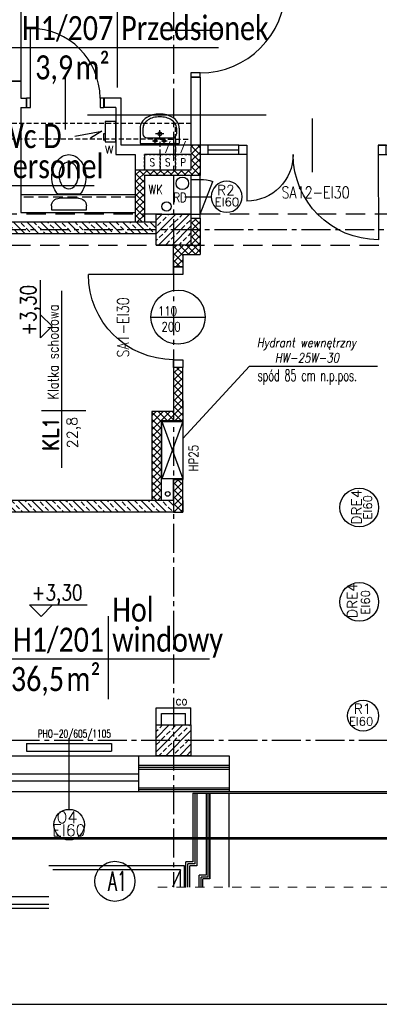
# Model space of a CAD drawing. Header units: millimetres. Extents: x 20447 to 23253, y -8211 to -4238.
# Tile 2 of 18: x 21344 to 21808, y -8146 to -6874. Entities that reach past the tile are written whole.
import ezdxf
from ezdxf.enums import TextEntityAlignment as Align

# ---------------------------------------------------------------- set-up
doc = ezdxf.new("R2010")
doc.units = ezdxf.units.MM
for name, pattern in [('CENTER2', [1.125, 0.75, -0.125, 0.125, -0.125]), ('DASHED', [0.75, 0.5, -0.25]), ('HIDDEN', [0.375, 0.25, -0.125]), ('HIDDEN2', [0.1875, 0.125, -0.0625]), ('Przerywana', [24, 12, -12])]:
    doc.linetypes.add(name, pattern=pattern)
doc.layers.add('__zakres', color=10, linetype='Continuous', lineweight=35)
doc.layers.add('ŚCIANY_STARE', color=250, linetype='Continuous', lineweight=25)
for name, color, linetype in [('_A_metki', 19, 'Continuous'), ('DACH', 7, 'Continuous'), ('DOCIEPLENIE', 8, 'Continuous'), ('DRZWIOPIS', 250, 'Continuous'), ('DYLATACJE', 1, 'Continuous'), ('GRAWITACJE', 1, 'HIDDEN2'), ('KRESKOWANIE', 250, 'Continuous'), ('ML-grzejniki', 3, 'Continuous'), ('ML-opis grzejniki', 1, 'Continuous'), ('NAZWY_POM_', 7, 'Continuous'), ('NAZWY_POM_ARCHITEKTURA', 7, 'Continuous'), ('OKNA', 250, 'Continuous'), ('OKNA_OPIS', 7, 'Continuous'), ('OPISY_ARCHITEKTURA', 7, 'Continuous'), ('OSIE', 1, 'CENTER2'), ('PODCIAGI', 251, 'DASHED'), ('s-piony c.o', 1, 'Continuous'), ('SANITARNE', 3, 'Continuous'), ('SCIANY_WEWNETRZNE', 5, 'Continuous'), ('SCIANY_ZEWNETRZNE', 5, 'Continuous'), ('SCIANY_ZEWNĘTRZNE', 5, 'Continuous'), ('SCIANY_ŻELBETOWE', 250, 'Continuous'), ('SLUPY', 250, 'Continuous'), ('SLUSARKA_PPOZ', 7, 'Continuous'), ('SLUSARKA_PPOZ_OPIS', 7, 'Continuous'), ('STOLDRZWI', 7, 'Continuous'), ('TABELKA', 7, 'Continuous'), ('TEKST', 6, 'Continuous'), ('wentylatorki', 3, 'Continuous'), ('WIDOK', 250, 'Continuous'), ('WODKAN', 3, 'Continuous'), ('ściany_p.pożar_kresk', 1, 'Continuous')]:
    doc.layers.add(name, color=color, linetype=linetype)
doc.styles.add('MM', font='calibri.ttf', dxfattribs={"width": 0.6, "height": 15})
doc.styles.add('ROMAND', font='romand', dxfattribs={"height": 20})
doc.styles.add('ROMANS', font='ROMANS.shx', dxfattribs={"width": 0.6})
doc.linetypes.add('OGRODZENIE1', pattern='A,0.25,-0.1,[133,ltypeshp.shx,S=0.1,R=0,X=-0.1,Y=0],-0.1,1', length=1.45)
doc.linetypes.add('ZIGZAG', pattern='A,0.0001,-0.2,[131,ltypeshp.shx,S=0.2,R=0,X=-0.2,Y=0],-0.4,[131,ltypeshp.shx,S=0.2,R=180,X=0.2,Y=0],-0.2', length=0.8001)
pattern_1 = [(45, (19900.4064, -14118.922), (-4.490128, 4.490128), []), (135, (19900.4064, -14118.922), (-4.490128, -4.490128), [])]
pattern_2 = [(315, (20665.042, -7897.261), (8.83883, 8.83883), []), (315, (20669.461, -7892.842), (8.83883, 8.83883), [6.25, -3.125])]
pattern_3 = [(45, (19900.4064, -14118.922), (-4.490128, 4.490128), []), (135, (19900.4064, -14118.922), (-4.490128, -4.490128), [])]

# ---------------------------------------------------------------- blocks, each defined once
blk = doc.blocks.new('umywalka_50')
for p, q in [((25.2, 0), (-25.2, 0)), ((-25.2, -20), (-25.2, 0)), ((25.2, -20), (25.2, 0)), ((-21.6, -20), (-21.6, -12.5)), ((16.6, -7.5), (-16.6, -7.5)), ((-2.2, -3.6), (-9.5, -3.6)), ((-5.8, -0.5), (-5.8, -6.5)), ((0, -7.7), (0, -17.6)), ((9.4, -3.6), (2.3, -3.6)), ((5.8, -0.5), (5.8, -6.5)), ((21.6, -20), (21.6, -12.5)), ((-5.3, -12.8), (5.4, -12.8))]:
    blk.add_line(p, q)
for centre, radius in [((-5.8, -3.6), 1.76), ((0, -12.8), 2.4), ((5.8, -3.6), 1.76)]:
    blk.add_circle(centre, radius)
for centre, radius, start, end in [((-16.6, -12.5), 5, 90, 180), ((16.6, -12.5), 5, 0, 90), ((-11.1, -20), 14.1, 180, 212.8258), ((-11.1, -20), 10.5, 180, 212.8258), ((11.1, -20), 10.5, 327.1742, 0), ((11.1, -20), 14.1, 327.1742, 0), ((-5.8, -16.6), 20.4, 212.8258, 237.2956), ((-5.8, -16.6), 16.8, 212.8258, 237.2956), ((-2.3, -11.1), 26.9, 237.2956, 255.1061), ((-2.3, -11.1), 23.3, 237.2956, 255.1061), ((0, -2.5), 35.8, 255.1061, 270), ((0, -2.5), 32.2, 255.1061, 270), ((0, -2.5), 32.2, 270, 284.8939), ((0, -2.5), 35.8, 270, 284.8939), ((2.3, -11.1), 23.3, 284.8939, 302.7044), ((2.3, -11.1), 26.9, 284.8939, 302.7044), ((5.8, -16.6), 16.8, 302.7044, 327.1742), ((5.8, -16.6), 20.4, 302.7044, 327.1742)]:
    blk.add_arc(centre, radius, start, end)
blk = doc.blocks.new('OKNO_SCIANA_1X1')
for p, q in [((0.5, 1.5), (0.5, -0.5)), ((0, 1), (1, 1)), ((0, 0.7), (1, 0.7)), ((0, 0.5), (1, 0.5)), ((0, 0), (1, 0))]:
    blk.add_line(p, q)
blk = doc.blocks.new('NR_POMIESZCZENIA')
for p, q in [((0, 33.1), (0, -38.5)), ((-92.9, 0), (193.2, 0))]:
    blk.add_line(p, q)
at = {"style": 'ROMAND', "width": 0.9}
blk.add_attdef('205', text='', height=25, dxfattribs=at).set_placement((-10.2, 5.6), align=Align.RIGHT)
at = {"style": 'ROMANS', "width": 0.8}
for tag, p, height in [('SEKRETARIAT', (17.4, 5.6), 17), ('TERAKOTA', (16.1, -24.6), 12.5), ('FARBA', (17.6, -44.3), 12.5), ('SUFIT', (18.1, -63.8), 12.5)]:
    blk.add_attdef(tag, p, '', height=height, dxfattribs=at)
at = {"style": 'ROMANS'}
blk.add_attdef('25.50', text='', height=17, rotation=0.9, dxfattribs=at).set_placement((-10.3, -24.7), align=Align.RIGHT)
blk = doc.blocks.new('KOTA_RZUT')
for p, q in [((0, 0), (-15, 15)), ((-15, 15), (59.6, 15)), ((0, 0), (15, 15))]:
    blk.add_line(p, q)
at = {"style": 'ROMANS', "width": 0.8}
blk.add_attdef('POZIOM', text='', height=20, dxfattribs=at).set_placement((20.7, 21), align=Align.CENTER)
blk = doc.blocks.new('SEDES2')
for p, q in [((-22.5, 0), (22.5, 0)), ((-22.5, -5), (-22.5, 0)), ((22.5, 0), (22.5, -5)), ((22.5, 0), (22.5, 0)), ((22.5, 0), (22.5, 0)), ((14.5, -20.4), (-14.6, -20.4)), ((12.5, -15), (-12.5, -15))]:
    blk.add_line(p, q)
for centre, radius, start, end in [((-12.5, -5), 10, 180, 270), ((12.5, -5), 10, 270, 0), ((8.2, -39.7), 29.9, 142.8917, 162.601), ((3.2, -35.9), 23.5, 138.9533, 142.8917), ((-3.3, -35.9), 23.5, 37.1083, 41.0467), ((-8.4, -39.7), 29.9, 17.399, 37.1083), ((16.2, -42.2), 38.3, 162.601, 180), ((-16.4, -42.2), 38.3, 0, 17.399), ((16.2, -42.2), 38.3, 180, 197.399), ((-16.4, -42.2), 38.3, 342.601, 360), ((8.2, -44.7), 29.9, 197.399, 217.1083), ((3.2, -48.6), 23.5, 217.1083, 241.2983), ((-3.3, -48.6), 23.5, 298.7017, 322.8917), ((-8.4, -44.7), 29.9, 322.8917, 342.601), ((-0.1, -54.5), 16.8, 241.2983, 270), ((-0.1, -54.5), 16.8, 270, 298.7017)]:
    blk.add_arc(centre, radius, start, end)
blk.add_ellipse((-0.3, -44.4), major_axis=(0.2, 17.3), ratio=0.720611)
blk = doc.blocks.new('DRZWI_D18W_110')
for p, q in [((5, 12), (5, 122)), ((60, 40.8), (60, -28.8))]:
    blk.add_line(p, q)
for points in [[(0, 0), (5, 0), (5, 12), (0, 12)], [(115, 0), (120, 0), (120, 12), (115, 12)]]:
    blk.add_lwpolyline(points, close=True)
blk.add_arc((5, 12), 110, 0, 90)
blk = doc.blocks.new('R2')
at = {"layer": 'DRZWIOPIS'}
blk.add_circle((-27.5, -34.1), 20, dxfattribs=at)
at = {"layer": 'STOLDRZWI'}
for p, q in [((-27.5, 19.8), (-27.5, -14.1)), ((-50, 12), (-50, 0)), ((-5, 0), (-47, -16.1)), ((-5, 12), (-5, 0))]:
    blk.add_line(p, q, dxfattribs=at)
blk.add_lwpolyline([(-55, 12), (0, 12), (0, 0), (-55, 0)], close=True, dxfattribs=at)
blk.add_arc((-5, 0), 45, 179.9982, 200.9717, dxfattribs=at)
at = {"style": 'ROMANS', "flags": 1}
blk.add_attdef('OPIS', (-27.5, -14.1), '', height=10, dxfattribs=at)
at = {"layer": 'DRZWIOPIS', "style": 'ROMAND'}
blk.add_attdef('SYMBOL', text='', height=13, dxfattribs=at).set_placement((-29, -33.7, -2.7), align=Align.MIDDLE)
blk = doc.blocks.new('DP110')
for p, q in [((10, 12), (10, 122)), ((65, 40.8), (65, -28.8))]:
    blk.add_line(p, q)
for points in [[(0, 0), (10, 0), (10, 12), (0, 12)], [(120, 0), (130, 0), (130, 12), (120, 12)]]:
    blk.add_lwpolyline(points, close=True)
blk.add_arc((10, 12), 110, 0, 90)
blk = doc.blocks.new('DP170')
for p, q in [((12, 180), (72, 180)), ((34.8, 95), (-34.8, 95)), ((12, 10), (122, 10))]:
    blk.add_line(p, q)
for points in [[(0, 190), (0, 180), (12, 180), (12, 190)], [(0, 0), (0, 10), (12, 10), (12, 0)]]:
    blk.add_lwpolyline(points, close=True)
for centre, radius, start, end in [((12, 180), 60, 270, 0), ((12, 10), 110, 0.0018, 90.0018)]:
    blk.add_arc(centre, radius, start, end)
blk = doc.blocks.new('A$C4D6E149D')
at = {"layer": 'wentylatorki', "linetype": 'Continuous'}
for p, q in [((16, 2), (16, 0)), ((16, 0), (24, 0)), ((24, 2), (24, 0))]:
    blk.add_line(p, q, dxfattribs=at)
blk.add_lwpolyline([(0, 2), (26.5, 2), (26.5, 16), (0, 16)], close=True, dxfattribs=at)
blk = doc.blocks.new('*U1666')
at = {"layer": '_A_metki', "color": 1}
for points in [[(50, 21.37), (50, -20)], [(-5.26, 0), (100.46, 0)]]:
    blk.add_lwpolyline(points, dxfattribs=at)
at = {"layer": '_A_metki', "insert": (46.18, -4), "char_height": 12, "width": 19.7618, "attachment_point": 3, "line_spacing_factor": 0.8, "style": 'MM'}
blk.add_mtext('{\\W0.8;m²}', dxfattribs=at)
at = {"layer": '_A_metki', "style": 'MM', "width": 0.8}
for tag, p in [('NAZWA 1', (52, 15)), ('NAZWA 2', (52, 0))]:
    blk.add_attdef(tag, text='', height=12, dxfattribs=at).set_placement(p, align=Align.BOTTOM_LEFT)
for tag, p in [('nr pom.', (48, 0)), ('POW', (24.18, -21.08))]:
    blk.add_attdef(tag, text='', height=12, dxfattribs=at).set_placement(p, align=Align.BOTTOM_RIGHT)
blk.add_attdef('POW.', text='', height=12, dxfattribs=at).set_placement((28, -4), align=Align.TOP_RIGHT)
at = {"layer": '_A_metki', "style": 'MM', "oblique": 15, "width": 0.8}
blk.add_attdef('posadzka', text='', height=12, dxfattribs=at).set_placement((52, -4), align=Align.TOP_LEFT)
blk = doc.blocks.new('SZACHT')
for p, q in [((0, 0), (0, 20)), ((0, 20), (20, 20)), ((20, 20), (20, 0)), ((20, 0), (0, 0))]:
    blk.add_line(p, q)
at = {"style": 'ROMANS', "width": 0.8}
blk.add_attdef('5', text='', height=10, dxfattribs=at).set_placement((10, 9.9), align=Align.MIDDLE)
blk = doc.blocks.new('SZACHT_SUFIT')
at = {"linetype": 'HIDDEN', "ltscale": 26.5}
for p, q in [((0, 0), (0, 20)), ((0, 20), (20, 20)), ((20, 20), (20, 0)), ((20, 0), (0, 0))]:
    blk.add_line(p, q, dxfattribs=at)
at = {"style": 'ROMANS', "width": 0.8}
blk.add_attdef('5', text='', height=10, dxfattribs=at).set_placement((10, 9.9), align=Align.MIDDLE)
blk = doc.blocks.new('DRZWI_D11W_90')
for p, q in [((5, 12), (5, 102)), ((50, 40.8), (50, -28.8))]:
    blk.add_line(p, q)
for points in [[(0, 0), (5, 0), (5, 12), (0, 12)], [(95, 0), (100, 0), (100, 12), (95, 12)]]:
    blk.add_lwpolyline(points, close=True)
blk.add_arc((5, 12), 90, 0, 90)

msp = doc.modelspace()

# ---------------------------------------------------------------- hatches: boundary and pattern name
at = {"layer": 'KRESKOWANIE'}
h = msp.add_hatch(dxfattribs=at)
h.set_pattern_fill('BRASS', color=256, scale=50, angle=315, style=0)
h.set_pattern_definition(pattern_2)
h.paths.add_polyline_path([(21412.5, -7145.5), (21412.5, -7135.5), (21042.5, -7135.5), (21042.5, -7145.5)])
h.paths.add_polyline_path([(21520, -7145.5), (21520, -7135.5), (21412.5, -7135.5), (21412.5, -7145.5)])
h.paths.add_polyline_path([(21520, -7150.5), (21520, -7145.5), (21412.5, -7145.5), (21412.5, -7150.5)])
h.paths.add_polyline_path([(21412.5, -7150.5), (21412.5, -7145.5), (21042.5, -7145.5), (21042.5, -7150.5)])
h.paths.add_polyline_path([(21042.5, -7150.5), (21042.5, -7145.5), (20957.5, -7145.5), (20957.5, -7150.5)])
h.paths.add_polyline_path([(21042.5, -7145.5), (21042.5, -7135.5), (20957.5, -7135.5), (20957.5, -7145.5)])
h.paths.add_polyline_path([(20905, -7135.5), (20905, -7145.5), (20957.5, -7145.5), (20957.5, -7135.5)])
h.paths.add_polyline_path([(20957.5, -7150.5), (20957.5, -7145.5), (20905, -7145.5), (20905, -7150.5)])
h = msp.add_hatch(dxfattribs=at)
h.set_pattern_fill('BRASS', color=256, scale=50, angle=45, style=0)
h.set_pattern_definition([(45, (38061.459, -8976.495), (-8.838835, 8.838835), []), (45, (38057.04, -8972.075), (-8.838835, 8.838835), [6.25, -3.125])])
h.paths.add_polyline_path([(21542.5, -7125.5), (21520, -7125.5), (21520, -7145.5), (21542.5, -7145.5)])
h.paths.add_polyline_path([(21565, -7125.5), (21542.5, -7125.5), (21542.5, -7145.5), (21565, -7145.5)])
h.paths.add_polyline_path([(21565, -7145.5), (21542.5, -7145.5), (21542.5, -7165.5), (21565, -7165.5)])
h.paths.add_polyline_path([(21542.5, -7145.5), (21520, -7145.5), (21520, -7165.5), (21542.5, -7165.5)])
h = msp.add_hatch(dxfattribs=at)
h.set_pattern_fill('BRASS', color=256, scale=50, angle=315, style=0)
h.set_pattern_definition(pattern_2)
h.paths.add_polyline_path([(20882.5, -7495.5), (20882.5, -7510.5), (21542.5, -7510.5), (21542.5, -7495.5)])
h = msp.add_hatch(dxfattribs=at)
h.set_pattern_fill('BRASS', color=254, scale=50, angle=45, style=0)
h.set_pattern_definition([(45, (20665.042, -7897.261), (-8.83883, 8.83883), []), (45, (20660.622, -7892.842), (-8.83883, 8.83883), [6.25, -3.125])])
h.paths.add_polyline_path([(21542.5, -7785.5), (21520, -7785.5), (21520, -7805.5), (21542.5, -7805.5)])
h.paths.add_polyline_path([(21565, -7785.5), (21542.5, -7785.5), (21542.5, -7805.5), (21565, -7805.5)])
h.paths.add_polyline_path([(21565, -7805.5), (21542.5, -7805.5), (21542.5, -7825.5), (21565, -7825.5)])
h.paths.add_polyline_path([(21542.5, -7805.5), (21520, -7805.5), (21520, -7825.5), (21542.5, -7825.5)])
at = {"layer": 'ściany_p.pożar_kresk', "ltscale": 50}
h = msp.add_hatch(dxfattribs=at)
h.set_pattern_fill('NET', color=256, scale=2, angle=45, style=0)
h.set_pattern_definition(pattern_1)
h.paths.add_polyline_path([(21577, -7048.5), (21577, -7036.5), (21565, -7036.5), (21565, -7038.5, -0.004213), (21565, -7038.6), (21565, -7048.5), (21565, -7048.5), (21565, -7058.4, -0.004213), (21565, -7058.6), (21565, -7068.5), (21555.4, -7068.5, -0.019546), (21554.6, -7068.5), (21545, -7068.5), (21542.5, -7068.5), (21542.5, -7075.5), (21565, -7075.5), (21565, -7075.5), (21577, -7075.5)])
h.paths.add_polyline_path([(21542.5, -7068.5), (21535.4, -7068.5, -0.019546), (21534.6, -7068.5), (21525, -7068.5), (21515.4, -7068.5, -0.019546), (21514.6, -7068.5), (21505, -7068.5), (21493, -7068.5), (21493, -7123.5), (21493, -7125.5), (21505, -7125.5), (21505, -7075.5), (21542.5, -7075.5)])
h.paths.add_polyline_path([(21505, -7125.5), (21493, -7125.5), (21493, -7135.5), (21505, -7135.5)])
h.paths.add_polyline_path([(21554.5, -7177.5), (21577, -7177.5), (21577, -7165.5), (21542.5, -7165.5), (21542.5, -7193.5), (21554.5, -7193.5)])
h.paths.add_polyline_path([(21577, -7145.5), (21565, -7145.5), (21565, -7165.5), (21577, -7165.5)])
h.paths.add_polyline_path([(21577, -7130.5), (21565, -7130.5), (21565, -7145.5), (21577, -7145.5)])
h = msp.add_hatch(dxfattribs=at)
h.set_pattern_fill('NET', color=256, scale=2, angle=45, style=0)
h.set_pattern_definition(pattern_1)
h.paths.add_polyline_path([(21577, -7048.5), (21577, -7036.5), (21565, -7036.5), (21565, -7038.5, -0.004213), (21565, -7038.6), (21565, -7048.5), (21565, -7048.5), (21565, -7058.4, -0.004213), (21565, -7058.6), (21565, -7068.5), (21555.4, -7068.5, -0.019546), (21554.6, -7068.5), (21545, -7068.5), (21542.5, -7068.5), (21542.5, -7075.5), (21565, -7075.5), (21565, -7075.5), (21577, -7075.5)])
h.paths.add_polyline_path([(21542.5, -7068.5), (21535.4, -7068.5, -0.019546), (21534.6, -7068.5), (21525, -7068.5), (21515.4, -7068.5, -0.019546), (21514.6, -7068.5), (21505, -7068.5), (21493, -7068.5), (21493, -7123.5), (21493, -7125.5), (21505, -7125.5), (21505, -7075.5), (21542.5, -7075.5)])
h.paths.add_polyline_path([(21505, -7125.5), (21493, -7125.5), (21493, -7135.5), (21505, -7135.5)])
h.paths.add_polyline_path([(21554.5, -7177.5), (21577, -7177.5), (21577, -7165.5), (21542.5, -7165.5), (21542.5, -7193.5), (21554.5, -7193.5)])
h.paths.add_polyline_path([(21577, -7145.5), (21565, -7145.5), (21565, -7165.5), (21577, -7165.5)])
h.paths.add_polyline_path([(21577, -7130.5), (21565, -7130.5), (21565, -7145.5), (21577, -7145.5)])
h = msp.add_hatch(dxfattribs=at)
h.set_pattern_fill('NET', color=256, scale=2, angle=45, style=0)
h.set_pattern_definition(pattern_3)
h.paths.add_polyline_path([(21577, -7048.5), (21577, -7036.5), (21565, -7036.5), (21565, -7038.5, -0.004213), (21565, -7038.6), (21565, -7048.5), (21565, -7048.5), (21565, -7058.4, -0.004213), (21565, -7058.6), (21565, -7068.5), (21555.4, -7068.5, -0.019546), (21554.6, -7068.5), (21545, -7068.5), (21542.5, -7068.5), (21542.5, -7075.5), (21565, -7075.5), (21565, -7075.5), (21577, -7075.5)])
h.paths.add_polyline_path([(21542.5, -7068.5), (21535.4, -7068.5, -0.019546), (21534.6, -7068.5), (21525, -7068.5), (21515.4, -7068.5, -0.019546), (21514.6, -7068.5), (21505, -7068.5), (21493, -7068.5), (21493, -7123.5), (21493, -7125.5), (21505, -7125.5), (21505, -7075.5), (21542.5, -7075.5)])
h.paths.add_polyline_path([(21505, -7125.5), (21493, -7125.5), (21493, -7135.5), (21505, -7135.5)])
h.paths.add_polyline_path([(21554.5, -7177.5), (21577, -7177.5), (21577, -7165.5), (21542.5, -7165.5), (21542.5, -7193.5), (21554.5, -7193.5)])
h.paths.add_polyline_path([(21577, -7145.5), (21565, -7145.5), (21565, -7165.5), (21577, -7165.5)])
h.paths.add_polyline_path([(21577, -7130.5), (21565, -7130.5), (21565, -7145.5), (21577, -7145.5)])
h = msp.add_hatch(dxfattribs=at)
h.set_pattern_fill('NET', color=256, scale=2, angle=45, style=0)
h.set_pattern_definition(pattern_1)
h.paths.add_polyline_path([(21554.5, -7323.5), (21542.5, -7323.5), (21542.5, -7380.5), (21542.5, -7392.5), (21554.5, -7392.5), (21554.5, -7366.5)])
h.paths.add_polyline_path([(21542.5, -7380.5), (21514.5, -7380.5), (21514.5, -7495.5), (21526.5, -7495.5), (21526.5, -7392.5), (21542.5, -7392.5)])
h.paths.add_polyline_path([(21554.5, -7468.5), (21542.5, -7468.5), (21542.5, -7495.5), (21542.5, -7510.5), (21554.5, -7510.5), (21554.5, -7495.5), (21554.5, -7495.5)])
h = msp.add_hatch(dxfattribs=at)
h.set_pattern_fill('NET', color=256, scale=2, angle=45, style=0)
h.set_pattern_definition(pattern_1)
h.paths.add_polyline_path([(21554.5, -7323.5), (21542.5, -7323.5), (21542.5, -7380.5), (21542.5, -7392.5), (21554.5, -7392.5), (21554.5, -7366.5)])
h.paths.add_polyline_path([(21542.5, -7380.5), (21514.5, -7380.5), (21514.5, -7495.5), (21526.5, -7495.5), (21526.5, -7392.5), (21542.5, -7392.5)])
h.paths.add_polyline_path([(21554.5, -7468.5), (21542.5, -7468.5), (21542.5, -7495.5), (21542.5, -7510.5), (21554.5, -7510.5), (21554.5, -7495.5), (21554.5, -7495.5)])
h = msp.add_hatch(dxfattribs=at)
h.set_pattern_fill('NET', color=256, scale=2, angle=45, style=0)
h.set_pattern_definition(pattern_3)
h.paths.add_polyline_path([(21554.5, -7323.5), (21542.5, -7323.5), (21542.5, -7380.5), (21542.5, -7392.5), (21554.5, -7392.5), (21554.5, -7366.5)])
h.paths.add_polyline_path([(21542.5, -7380.5), (21514.5, -7380.5), (21514.5, -7495.5), (21526.5, -7495.5), (21526.5, -7392.5), (21542.5, -7392.5)])
h.paths.add_polyline_path([(21554.5, -7468.5), (21542.5, -7468.5), (21542.5, -7495.5), (21542.5, -7510.5), (21554.5, -7510.5), (21554.5, -7495.5), (21554.5, -7495.5)])

# ---------------------------------------------------------------- linework, layer by layer
at = {"layer": '__zakres', "linetype": 'OGRODZENIE1', "lineweight": 53, "ltscale": 40}
msp.add_lwpolyline([(20698.6, -4354), (21918.7, -4344.4), (21912.5, -5443), (22388.9, -5450.1), (22388.9, -5862), (22577.5, -5862), (22577.5, -6180.2), (22433.5, -6180.2), (22433.5, -6436.3), (22810.2, -6436.3), (22810.2, -7932.1), (20698.6, -7932.1), (20698.6, -4354)], dxfattribs=at)
at = {"layer": 'DACH', "color": 9}
for p, q in [((21556.5, -7967.5), (21381.5, -7967.5)), ((21551.5, -7972.5), (21386.5, -7972.5)), ((21551.5, -7972.5), (21541.1, -7995.1)), ((21551.5, -7995.1), (21551.5, -7972.5)), ((21381.5, -8007.5), (21154, -8007.5)), ((21381.5, -8017.5), (21181.5, -8017.5)), ((21381.5, -8022.5), (21181.5, -8022.5))]:
    msp.add_line(p, q, dxfattribs=at)
at = {"layer": 'DACH', "color": 1, "linetype": 'Continuous', "ltscale": 50}
msp.add_line((21556.5, -7995.1), (21556.5, -7967.5), dxfattribs=at)
at = {"layer": 'DOCIEPLENIE'}
for p, q in [((21497.5, -7837.5), (21614.5, -7837.5)), ((21497.5, -7842.5), (21614.5, -7842.5)), ((21497.5, -7871.5), (21614.5, -7871.4)), ((21567.5, -7873.5), (21589.5, -7873.5)), ((21567.5, -7873.5), (21567.5, -7962.5)), ((21572.5, -7873.5), (21572.5, -7967.5)), ((21584.5, -7873.5), (21584.5, -7979.5)), ((21584.5, -7873.5), (21584.5, -7979.5)), ((21584.5, -7873.5), (21584.5, -7979.5)), ((21589.5, -7984.5), (21589.5, -7873.5)), ((21589.5, -7873.5), (21589.5, -7984.5)), ((21589.5, -7873.5), (21589.5, -7984.5)), ((21567.5, -7962.5), (21558.5, -7962.5)), ((21558.5, -7995.1), (21558.5, -7962.5)), ((21572.5, -7967.5), (21563.5, -7967.5)), ((21584.5, -7979.5), (21575.5, -7979.5)), ((21584.5, -7979.5), (21575.5, -7979.5)), ((21575.5, -7995.1), (21575.5, -7979.5)), ((21584.5, -7979.5), (21575.5, -7979.5)), ((21575.5, -7995.1), (21575.5, -7979.5)), ((21589.5, -7984.5), (21580.5, -7984.5)), ((21589.5, -7984.5), (21580.5, -7984.5)), ((21580.5, -7995.1), (21580.5, -7984.5)), ((21589.5, -7984.5), (21580.5, -7984.5))]:
    msp.add_line(p, q, dxfattribs=at)
at = {"layer": 'DOCIEPLENIE', "linetype": 'ZIGZAG', "ltscale": 5}
for p, q in [((21497.5, -7840), (21614.5, -7840)), ((21497.5, -7869), (21614.5, -7869)), ((21570, -7873.5), (21570, -7965)), ((21587, -7982), (21587, -7873.5)), ((21570, -7965), (21561, -7965)), ((21561, -7995.1), (21561, -7965)), ((21578, -7995.1), (21578, -7982)), ((21587, -7982), (21578, -7982))]:
    msp.add_line(p, q, dxfattribs=at)
at = {"layer": 'DRZWIOPIS'}
for centre, radius in [((21782.3, -7504.5), 25), ((21782.3, -7626.5), 25), ((21787.3, -7773.5), 20)]:
    msp.add_circle(centre, radius, dxfattribs=at)
at = {"layer": 'DYLATACJE', "linetype": 'Continuous', "ltscale": 50}
for p, q in [((21567.5, -7873.5), (21974.5, -7873.5)), ((21614.5, -7871.5), (21880, -7871.5))]:
    msp.add_line(p, q, dxfattribs=at)
at = {"layer": 'GRAWITACJE', "linetype": 'HIDDEN2', "ltscale": 50}
for p, q in [((21565, -7008.5), (21333, -7008.5)), ((21545, -7028.5), (21545, -7008.5)), ((21525, -7028.5), (21333, -7028.5))]:
    msp.add_line(p, q, dxfattribs=at)
at = {"layer": 'GRAWITACJE', "color": 3, "linetype": 'Continuous'}
for p, q in [((21415, -7024.9), (21449.8, -7018.2)), ((21449.8, -7018.2), (21435, -7027.2))]:
    msp.add_line(p, q, dxfattribs=at)
at = {"layer": 'ML-grzejniki', "ltscale": 50}
for p, q in [((21352.5, -7809.4), (21462.5, -7809.4)), ((21352.5, -7809.4), (21352.5, -7819.4)), ((21462.5, -7809.4), (21462.5, -7819.4)), ((21352.5, -7819.4), (21462.5, -7819.4))]:
    msp.add_line(p, q, dxfattribs=at)
at = {"layer": 'NAZWY_POM_ARCHITEKTURA'}
msp.add_line((21662.3, -6997.8), (21431.3, -6997.8), dxfattribs=at)
at = {"layer": 'OKNA_OPIS', "linetype": 'Continuous'}
msp.add_circle((21407.6, -7914.3), 19.8, dxfattribs=at)
at = {"layer": 'OPISY_ARCHITEKTURA', "linetype": 'Continuous'}
msp.add_line((21640.5, -7322.1), (21554.5, -7415.5), dxfattribs=at)
at = {"layer": 'OPISY_ARCHITEKTURA'}
msp.add_line((21640.5, -7322.1), (21806.1, -7322.1), dxfattribs=at)
at = {"layer": 'OPISY_ARCHITEKTURA', "linetype": 'Przerywana', "lineweight": 9}
msp.add_line((21522.3, -7995.1), (22051.7, -7995.1), dxfattribs=at)
at = {"layer": 'OSIE', "ltscale": 50}
for p, q in [((21542.5, -4319.3), (21542.5, -7995.1)), ((21542.5, -4319.3), (21542.5, -7995.1)), ((20526.5, -7145.5), (22719.5, -7145.5)), ((20526.5, -7145.5), (22719.5, -7145.5)), ((22719.5, -7805.5), (20526.5, -7805.5)), ((22719.5, -7805.5), (20526.5, -7805.5))]:
    msp.add_line(p, q, dxfattribs=at)
at = {"layer": 'PODCIAGI', "ltscale": 50}
for p, q in [((22540, -7125.5), (20900.1, -7125.5)), ((20882.5, -7165.5), (21868, -7165.5))]:
    msp.add_line(p, q, dxfattribs=at)
at = {"layer": 'SCIANY_WEWNETRZNE', "ltscale": 50}
for p, q in [((21520, -7785.5), (21520, -7763.5)), ((21520, -7763.5), (21565, -7763.5)), ((21527, -7770.5), (21558, -7770.5)), ((21527, -7785.5), (21527, -7770.5)), ((21558, -7785.5), (21558, -7770.5)), ((21565, -7785.5), (21565, -7763.5))]:
    msp.add_line(p, q, dxfattribs=at)
at = {"layer": 'SCIANY_ZEWNETRZNE'}
for p, q in [((21614.5, -7825.4), (21614.5, -7871.5)), ((21572.5, -7873.5), (21572.5, -7967.5)), ((21614.5, -7995.1), (21614.5, -7873.5)), ((21563.5, -7995.1), (21563.5, -7967.5)), ((21563.5, -7995.1), (21563.5, -7967.5)), ((21572.5, -7967.5), (21563.5, -7967.5)), ((21575.5, -7995.1), (21575.5, -7979.5)), ((21580.5, -7995.1), (21580.5, -7984.5)), ((21580.5, -7995.1), (21580.5, -7984.5))]:
    msp.add_line(p, q, dxfattribs=at)
at = {"layer": 'SCIANY_ZEWNĘTRZNE'}
for p, q in [((21497.5, -7825.5), (21614.5, -7825.4)), ((21497.5, -7871.5), (21497.5, -7825.5)), ((21497.5, -7866.5), (21614.5, -7866.5))]:
    msp.add_line(p, q, dxfattribs=at)
at = {"layer": 'SCIANY_ŻELBETOWE'}
for p, q in [((20905, -7135.5), (21520, -7135.5)), ((20905, -7150.5), (21520, -7150.5)), ((21542.5, -7495.5), (20860, -7495.5)), ((21542.5, -7495.5), (21542.5, -7510.5)), ((21542.5, -7495.5), (21542.5, -7510.5)), ((21542.5, -7495.5), (21542.5, -7510.5)), ((21542.5, -7510.5), (20860, -7510.5))]:
    msp.add_line(p, q, dxfattribs=at)
at = {"layer": 'SLUPY'}
for points in [[(21520, -7125.5), (21565, -7125.5), (21565, -7165.5), (21520, -7165.5)], [(21520, -7785.5), (21565, -7785.5), (21565, -7825.5), (21520, -7825.5)]]:
    msp.add_lwpolyline(points, close=True, dxfattribs=at)
at = {"layer": 'SLUSARKA_PPOZ', "ltscale": 50}
for p, q in [((21627, -7036.5), (21577, -7036.5)), ((21587, -7048.5), (21587, -7036.5)), ((21587, -7042.5), (21627, -7042.5)), ((21807, -7036.5), (21868, -7036.5)), ((21627, -7048.5), (21577, -7048.5)), ((21807, -7048.5), (21868, -7048.5))]:
    msp.add_line(p, q, dxfattribs=at)
at = {"layer": 'SLUSARKA_PPOZ_OPIS'}
msp.add_circle((21548.3, -7258.5), 35, dxfattribs=at)
at = {"layer": 'TABELKA', "ltscale": 25}
msp.add_line((20447, -8146.4), (23217, -8146.4), dxfattribs=at)
at = {"layer": 'TEKST'}
msp.add_circle((21466.7, -7987.5), 25.9, dxfattribs=at)
at = {"layer": 'WIDOK'}
for p, q in [((21493, -7100.5), (21345, -7100.5)), ((21554.5, -7392.5), (21554.5, -7468.5))]:
    msp.add_line(p, q, dxfattribs=at)
at = {"layer": 'WIDOK', "linetype": 'HIDDEN', "ltscale": 50}
msp.add_line((21493, -7103.5), (21345, -7103.5), dxfattribs=at)
at = {"layer": 'WODKAN', "linetype": 'Continuous'}
for p, q in [((21527.5, -7393.5), (21554.5, -7467.5)), ((21554.5, -7393.5), (21527.5, -7467.5))]:
    msp.add_line(p, q, dxfattribs=at)
msp.add_lwpolyline([(21554.5, -7393.5), (21554.5, -7467.5), (21527.5, -7467.5), (21527.5, -7393.5)], close=True, dxfattribs=at)
at = {"layer": 'WODKAN'}
for centre, radius in [((21553.8, -7085.7), 8), ((21533.4, -7115.6), 6), ((21534.9, -7487), 3)]:
    msp.add_circle(centre, radius, dxfattribs=at)
at = {"layer": 'ściany_p.pożar_kresk', "ltscale": 50}
for p, q in [((21577, -7036.5), (21564.8, -7036.5)), ((21577, -7036.5), (21564.8, -7036.5)), ((21577, -7036.5), (21564.8, -7036.5)), ((21505, -7068.5), (21493, -7068.5)), ((21505, -7068.5), (21493, -7068.5)), ((21505, -7068.5), (21493, -7068.5)), ((21493, -7123.5), (21493, -7135.5)), ((21493, -7123.5), (21493, -7135.5)), ((21493, -7123.5), (21493, -7135.5))]:
    msp.add_line(p, q, dxfattribs=at)
at = {"layer": 'ŚCIANY_STARE'}
for p, q in [((21333, -6953.5), (21345, -6953.5)), ((21345, -6953.5), (21345, -6975.5)), ((21565, -6948.5), (21565, -7036.5)), ((21565, -6948.5), (21577, -6948.5)), ((21577, -6948.5), (21577, -7048.5)), ((21345, -6975.5), (21352, -6975.5)), ((21352, -6975.5), (21352, -6987.5)), ((21453, -6975.5), (21453, -6987.5)), ((21475, -6975.5), (21453, -6975.5)), ((21475, -7036.5), (21475, -6975.5)), ((21345, -6987.5), (21345, -7123.5)), ((21345, -6987.5), (21352, -6987.5)), ((21345, -6987.5), (21352, -6987.5)), ((21468, -6987.5), (21453, -6987.5)), ((21468, -6987.5), (21468, -7048.5)), ((21493, -7036.5), (21475, -7036.5)), ((21565, -7036.5), (21493, -7036.5)), ((21468, -7048.5), (21493, -7048.5)), ((21493, -7048.5), (21493, -7123.5)), ((21565, -7048.5), (21505, -7048.5)), ((21505, -7048.5), (21505, -7068.5)), ((21565, -7048.5), (21565, -7068.5)), ((21577, -7048.5), (21577, -7075.5)), ((21565, -7068.5), (21505, -7068.5)), ((21577, -7075.5), (21505, -7075.5)), ((21505, -7075.5), (21505, -7135.5)), ((21345, -7123.5), (21493, -7123.5)), ((21577, -7130.5), (21577, -7177.5)), ((21542.5, -7193.5), (21542.5, -7165.5)), ((21554.5, -7177.5), (21577, -7177.5)), ((21554.5, -7177.5), (21554.5, -7193.5)), ((21554.5, -7177.5), (21577, -7177.5)), ((21554.5, -7193.5), (21542.5, -7193.5)), ((21554.5, -7193.5), (21542.5, -7193.5)), ((21554.5, -7323.5), (21542.5, -7323.5)), ((21554.5, -7323.5), (21542.5, -7323.5)), ((21542.5, -7323.5), (21542.5, -7380.5)), ((21554.5, -7373.5), (21554.5, -7323.5)), ((21554.5, -7366.5), (21554.5, -7392.5)), ((21514.5, -7380.5), (21514.5, -7495.5)), ((21542.5, -7380.5), (21514.5, -7380.5)), ((21526.5, -7392.5), (21526.5, -7495.5)), ((21554.5, -7392.5), (21526.5, -7392.5)), ((21542.5, -7495.5), (21542.5, -7468.5)), ((21542.5, -7468.5), (21554.5, -7468.5)), ((21554.5, -7510.5), (21554.5, -7468.5)), ((21554.5, -7495.5), (21554.5, -7510.5)), ((21554.5, -7495.5), (21554.5, -7510.5)), ((21542.5, -7510.5), (21554.5, -7510.5)), ((21542.5, -7510.5), (21554.5, -7510.5))]:
    msp.add_line(p, q, dxfattribs=at)
msp.add_lwpolyline([(21345, -6953.5), (21333, -6953.5), (21333, -6832.5), (21345, -6832.5), (21345, -6953.5)], dxfattribs=at)

# ---------------------------------------------------------------- block references
at = {"layer": '_A_metki'}
ref = msp.add_blockref('*U1666', (21340.1, -6910), dxfattribs=dict(at, xscale=2.592, yscale=2.592, zscale=2.592))
ref.add_attrib('NAZWA 2', 'Przedsionek', dxfattribs={"height": 31.104, "style": 'MM', "width": 0.8}).set_placement((21474.9, -6910), align=Align.BOTTOM_LEFT)
ref.add_attrib('nr pom.', 'H1/207', dxfattribs={"height": 31.1, "style": 'MM', "width": 0.8}).set_placement((21464.5, -6910), align=Align.BOTTOM_RIGHT)
ref.add_attrib('POW.', '3,9', dxfattribs={"height": 31.1, "style": 'MM', "width": 0.8}).set_placement((21412.7, -6920.3), align=Align.TOP_RIGHT)
ref = msp.add_blockref('*U1666', (21179.6, -7088.4), dxfattribs=dict(at, xscale=2.592, yscale=2.592, zscale=2.592))
ref.add_attrib('NAZWA 2', 'personel', dxfattribs={"height": 31.1, "style": 'MM', "width": 0.8}).set_placement((21314.4, -7088.4), align=Align.BOTTOM_LEFT)
ref.add_attrib('NAZWA 1', 'Wc D', dxfattribs={"height": 31.1, "style": 'MM', "width": 0.8}).set_placement((21314.4, -7049.5), align=Align.BOTTOM_LEFT)
ref.add_attrib('nr pom.', 'H1/208', dxfattribs={"height": 31.1, "style": 'MM', "width": 0.8}).set_placement((21304, -7088.4), align=Align.BOTTOM_RIGHT)
ref.add_attrib('POW.', '1,5', dxfattribs={"height": 31.1, "style": 'MM', "width": 0.8}).set_placement((21252.2, -7098.7), align=Align.TOP_RIGHT)
ref = msp.add_blockref('*U1666', (21328.4, -7700.2), dxfattribs=dict(at, xscale=2.592, yscale=2.592, zscale=2.592))
ref.add_attrib('NAZWA 2', 'windowy', dxfattribs={"height": 31.1, "style": 'MM', "width": 0.8}).set_placement((21463.2, -7700.2), align=Align.BOTTOM_LEFT)
ref.add_attrib('NAZWA 1', 'Hol', dxfattribs={"height": 31.1, "style": 'MM', "width": 0.8}).set_placement((21463.2, -7661.3), align=Align.BOTTOM_LEFT)
ref.add_attrib('nr pom.', 'H1/201', dxfattribs={"height": 31.1, "style": 'MM', "width": 0.8}).set_placement((21452.8, -7700.2), align=Align.BOTTOM_RIGHT)
ref.add_attrib('POW.', '36,5', dxfattribs={"height": 31.1, "style": 'MM', "width": 0.8}).set_placement((21401, -7710.6), align=Align.TOP_RIGHT)
at = {"layer": 'GRAWITACJE', "linetype": 'Continuous'}
for name, p, values in [('SZACHT_SUFIT', (21525, -7048.5), {'5': '/'}), ('SZACHT_SUFIT', (21545, -7048.5), {'5': '/'}), ('SZACHT', (21505, -7068.5), {'5': 'S'}), ('SZACHT', (21525, -7068.5), {'5': 'S'}), ('SZACHT', (21545, -7068.5), {'5': 'P'})]:
    msp.add_blockref(name, p, dxfattribs=at).add_auto_attribs(values)
at = {"layer": 'NAZWY_POM_', "rotation": 90}
msp.add_blockref('KOTA_RZUT', (21385.8, -7270.4), dxfattribs=at).add_auto_attribs({'POZIOM': '+3,30'})
at = {"layer": 'NAZWY_POM_'}
msp.add_blockref('KOTA_RZUT', (21371.3, -7645.4), dxfattribs=at).add_auto_attribs({'POZIOM': '+3,30'})
at = {"layer": 'NAZWY_POM_ARCHITEKTURA', "xscale": 0.8000000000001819, "yscale": 0.8000000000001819, "zscale": 0.8000000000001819, "rotation": 90}
msp.add_blockref('NR_POMIESZCZENIA', (21398.3, -7379), dxfattribs=at).add_auto_attribs({'205': 'KL1', '25.50': '22,8', 'SEKRETARIAT': 'Klatka schodowa'})
at = {"layer": 'OKNA', "xscale": 180, "yscale": -45.98806570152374, "zscale": 180}
msp.add_blockref('OKNO_SCIANA_1X1', (21317.5, -7825.5), dxfattribs=at)
at = {"layer": 'SANITARNE', "rotation": 179.9999999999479}
msp.add_blockref('umywalka_50', (21524.6, -7034.4), dxfattribs=at)
at = {"layer": 'SANITARNE', "xscale": -1, "rotation": 180}
msp.add_blockref('SEDES2', (21407.3, -7119.9), dxfattribs=at)
at = {"layer": 'SLUSARKA_PPOZ', "ltscale": 50, "xscale": -1, "rotation": 90.00333555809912}
msp.add_blockref('DP170', (21817, -7036.5), dxfattribs=at)
at = {"layer": 'SLUSARKA_PPOZ', "xscale": -1, "rotation": 89.99999999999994}
msp.add_blockref('DP110', (21554.5, -7193.5), dxfattribs=at)
at = {"layer": 'STOLDRZWI', "rotation": 270}
msp.add_blockref('DRZWI_D18W_110', (21565, -6828), dxfattribs=at)
at = {"layer": 'STOLDRZWI'}
msp.add_blockref('DRZWI_D11W_90', (21352.5, -6987.5), dxfattribs=at)
at = {"layer": 'STOLDRZWI', "ltscale": 50}
ref = msp.add_blockref('R2', (21577, -7130.5), dxfattribs=dict(at, xscale=-1, rotation=89.99999999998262))
ref.add_attrib('SYMBOL', 'R2', dxfattribs={"layer": 'DRZWIOPIS', "height": 13, "style": 'ROMAND'}).set_placement((21610, -7094.4, -2.7), align=Align.MIDDLE)
at = {"layer": 'wentylatorki', "linetype": 'Continuous', "rotation": 270}
msp.add_blockref('A$C4D6E149D', (21452, -7005.7), dxfattribs=at)
msp.add_blockref('A$C4D6E149D', (21452, -7005.7), dxfattribs=at)

# ---------------------------------------------------------------- texts
at = {"layer": 'DRZWIOPIS', "style": 'ROMAND'}
for p in [(21595.6, -7115.2), (21769, -7786.3)]:
    msp.add_text('EI60', height=11, dxfattribs=at).set_placement(p)
for p in [(21798.7, -7520), (21795.9, -7642.8)]:
    msp.add_text('EI60', height=11, rotation=90, dxfattribs=at).set_placement(p)
for p in [(21778.9, -7504), (21773.3, -7624.8)]:
    msp.add_attdef('DRE4', text='', height=13, rotation=90, dxfattribs=at).set_placement(p, align=Align.MIDDLE_CENTER)
msp.add_attdef('R1', text='', height=13, dxfattribs=at).set_placement((21786.5, -7764.7), align=Align.MIDDLE_CENTER)
at = {"layer": 'ML-opis grzejniki', "style": 'ROMANS', "width": 0.7}
msp.add_text('PHO-20/605/1105', height=10, dxfattribs=at).set_placement((21367.1, -7801.8))
at = {"layer": 'OKNA_OPIS', "linetype": 'Continuous', "style": 'ROMAND'}
for s, p in [('O4', (21391.3, -7912.2)), ('EI60', (21385.8, -7929.1))]:
    msp.add_text(s, height=15, dxfattribs=at).set_placement(p)
at = {"layer": 'OPISY_ARCHITEKTURA', "style": 'ROMANS', "oblique": 10, "width": 0.8}
for s, p in [('Hydrant wewnętrzny', (21650, -7291.4)), ('HW-25W-30', (21673.3, -7311.1))]:
    msp.add_text(s, height=12, dxfattribs=at).set_placement(p, align=Align.MIDDLE_LEFT)
at = {"layer": 'OPISY_ARCHITEKTURA', "ltscale": 50, "style": 'ROMANS', "width": 0.6}
msp.add_text('spód 85 cm n.p.pos.', height=15, dxfattribs=at).set_placement((21651.1, -7341.2))
at = {"layer": 's-piony c.o', "ltscale": 50, "style": 'ROMANS', "width": 0.8}
msp.add_text('co', height=12, dxfattribs=at).set_placement((21545.2, -7760))
msp.add_text('co', height=12, dxfattribs=at).set_placement((21545.2, -7760))
msp.add_text('co', height=12, dxfattribs=at).set_placement((21545.2, -7760))
at = {"layer": 'SLUSARKA_PPOZ_OPIS', "ltscale": 50, "width": 0.8}
for s, height, style, p in [('SA12-EI30', 15, 'ROMAND', (21682, -7097.4)), ('110', 12, 'ROMANS', (21522.2, -7250.6)), ('200', 12, 'ROMANS', (21526.9, -7270.9))]:
    msp.add_text(s, height=height, dxfattribs=dict(at, style=style)).set_placement(p, align=Align.MIDDLE_LEFT)
at = {"layer": 'SLUSARKA_PPOZ_OPIS', "ltscale": 50, "style": 'ROMAND', "width": 0.8}
msp.add_text('SA1-EI30', height=15, rotation=90, dxfattribs=at).set_placement((21477.3, -7310.7), align=Align.MIDDLE_LEFT)
at = {"layer": 'TEKST', "style": 'ROMANS', "width": 0.6}
msp.add_text('A1', height=25, dxfattribs=at).set_placement((21457.7, -7999.7))
at = {"layer": 'wentylatorki', "style": 'ROMANS', "width": 0.9}
msp.add_text('w', height=15, dxfattribs=at).set_placement((21453, -7039.6), align=Align.MIDDLE_LEFT)
msp.add_text('w', height=15, dxfattribs=at).set_placement((21453, -7039.6), align=Align.MIDDLE_LEFT)
at = {"layer": 'WODKAN', "linetype": 'Continuous', "style": 'ROMANS', "width": 0.8}
for s, p in [('WK', (21510.1, -7099.7)), ('RD', (21542.2, -7109.9))]:
    msp.add_text(s, height=12, dxfattribs=at).set_placement(p)
msp.add_text('HP25', height=12, rotation=90, dxfattribs=at).set_placement((21574.3, -7457.9))

doc.saveas('drawing.dxf')
